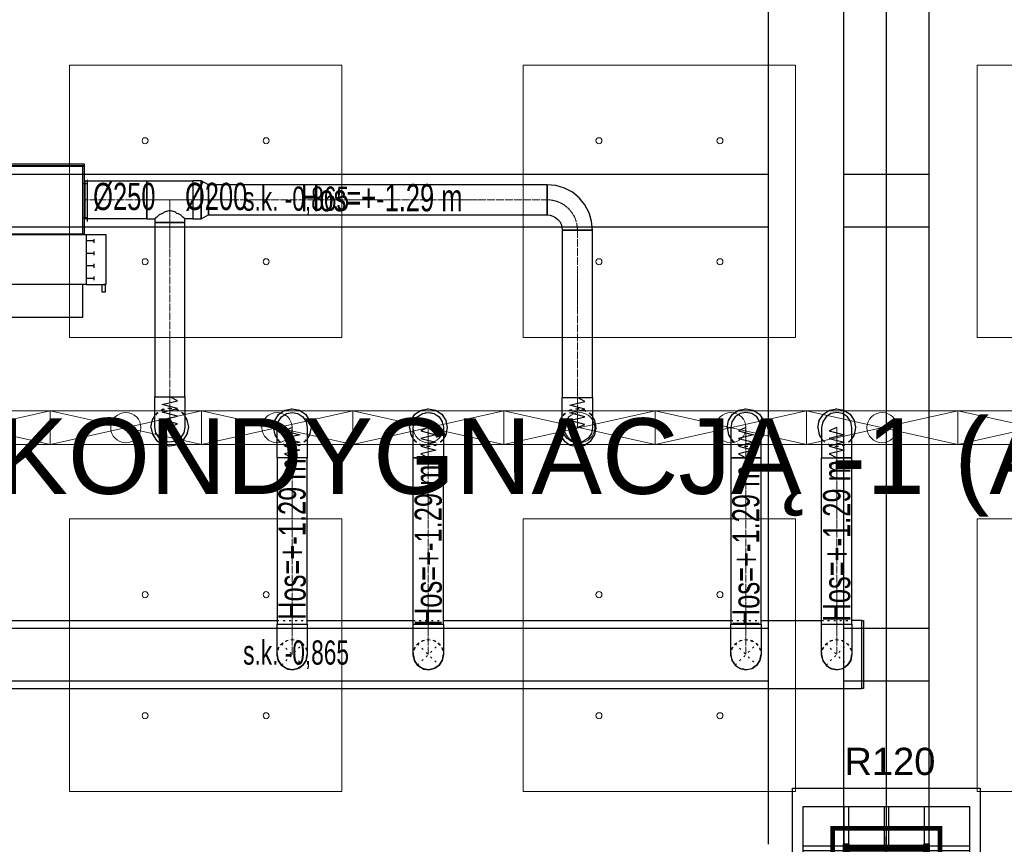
# Model space of a CAD drawing. Header units: centimetres. Extents: x -228435 to 46820, y -89367 to 152985.
# Tile 132 of 252: x -28269 to -21760, y 65250 to 70700. Entities that reach past the tile are written whole.
import ezdxf

# ---------------------------------------------------------------- set-up
doc = ezdxf.new("R2010")
doc.units = ezdxf.units.CM
doc.header["$LTSCALE"] = 50
doc.header["$PDMODE"] = 35
doc.header["$PDSIZE"] = 0.1
for name, pattern in [('CADVENT_CENTERLINE', [9.9, 7.4, -1, 0.5, -1]), ('CADVENT_HIDDEN', [0.8, 0.25, -0.55]), ('Kondygnacja  -0_5$0$HIDDEN', [9.525, 6.35, -3.175]), ('Kondygnacja  -0_5$0$HIDDEN2', [4.7625, 3.175, -1.5875]), ('Osie rzutów$0$DASHDOT2', [12.7, 6.35, -3.175, 0, -3.175])]:
    doc.linetypes.add(name, pattern=pattern)
doc.layers.get('0').update_dxf_attribs({"color": 8})
doc.layers.get('DEFPOINTS').update_dxf_attribs({"color": 8})
for name, color, linetype in [('01-103-Went PP_poziom-0_5$0$L_Nawiew', 3, 'Continuous'), ('bgde-nawiewDETAILS', 1, 'Continuous'), ('bgde-nawiewEXP', 1, 'Continuous'), ('bgde-nawiewHIDDEN', 1, 'Continuous'), ('bgde-tekst', 7, 'Continuous'), ('bgde-wywiewSOL', 5, 'Continuous'), ('Kondygnacja  -0_5$0$ARCH_INFO_ODPORNOŚĆ OGNIOWA', 8, 'Continuous'), ('Kondygnacja  -0_5$0$ARCH_KONSTR_POWYŻEJ RZUTU', 8, 'Kondygnacja  -0_5$0$HIDDEN'), ('Kondygnacja  -0_5$0$ARCH_KONSTR_POWYŻEJ RZUTU_IST', 8, 'Kondygnacja  -0_5$0$HIDDEN2'), ('Kondygnacja  -0_5$0$ARCH_KONSTRUKCJA_NIEWIDOCZNA', 8, 'Continuous'), ('Kondygnacja  -0_5$0$ARCH_OKŁADZINA', 8, 'Continuous'), ('Kondygnacja  -0_5$0$ARCH_SŁUPY', 8, 'Continuous'), ('Osie rzutów$0$ARCH_INFO_OSIE_IST', 8, 'Osie rzutów$0$DASHDOT2'), ('Osie rzutów$0$ARCH_INFO_OSIE_OPISY_IST', 8, 'Continuous'), ('Pomieszczenia -05$0$ARCH_INFO_OPISY', 8, 'Continuous')]:
    doc.layers.add(name, color=color, linetype=linetype)
for name, color, linetype, lineweight in [('bgde-nawiewCEN', 7, 'Continuous', 13), ('bgde_nawiewnik', 11, 'Continuous', 5), ('Kondygnacja  -0_5$0$ARCH_INFO_WYMIARY', 8, 'Continuous', 9), ('SU Lampy kwadratowe  -05$0$ARCH_SUFITY_PODWIESZANE', 8, 'Continuous', 9)]:
    doc.layers.add(name, color=color, linetype=linetype, lineweight=lineweight)
doc.styles.add('Kondygnacja  -0_5$0$Arial', font='ARIAL.TTF')
doc.styles.add('Kondygnacja  -0_5$0$BIKTS', font='bikromsw.shx', dxfattribs={"width": 0.8})
doc.styles.add('Kondygnacja  -0_5$0$Romans', font='Romans.shx', dxfattribs={"width": 0.7})
doc.styles.add('Pomieszczenia -05$0$Arial', font='ARIAL.TTF')
doc.dimstyles.new('Kondygnacja  -0_5$0$Wymiary 1-100', dxfattribs={"dimtxt": 12, "dimasz": 10, "dimexe": 5, "dimexo": 0, "dimgap": 4, "dimtad": 1, "dimrnd": 0.5, "dimzin": 12, "dimdsep": 46, "dimtxsty": 'Kondygnacja  -0_5$0$Romans', "dimblk": 'Kondygnacja  -0_5$0$_Oblique', "dimcen": 10, "dimdle": 10, "dimclrt": 55, "dimazin": 0, "dimtfac": 1, "dimtmove": 1, "dimatfit": 3, "dimfxl": 0, "dimtolj": 1, "dimtzin": 0, "dimarcsym": 0})
pattern_1 = [(45, (-1133.3117, -3177.9858), (-0.6735192, 0.6735192), [])]

# ---------------------------------------------------------------- blocks, each defined once
blk = doc.blocks.new('Osie rzutów')
at = {"layer": 'Osie rzutów$0$ARCH_INFO_OSIE_IST', "ltscale": 10}
for p, q in [((9860, 12510), (9860, 4623.26)), ((9860, 10970), (9860, 11030))]:
    blk.add_line(p, q, dxfattribs=at)
blk = doc.blocks.new('SU Lampy kwadratowe  -05$0$moduł sufitu')
at = {"layer": 'SU Lampy kwadratowe  -05$0$ARCH_SUFITY_PODWIESZANE'}
for points in [[(60, -60), (240, -60), (240, -240), (60, -240)], [(360, -60), (540, -60), (540, -240), (360, -240)], [(60, -360), (240, -360), (240, -540), (60, -540)], [(360, -360), (540, -360), (540, -540), (360, -540)]]:
    blk.add_lwpolyline(points, close=True, dxfattribs=at)
for centre in [(110, -110), (190, -110), (410, -110), (490, -110), (110, -190), (190, -190), (410, -190), (490, -190), (110, -410), (190, -410), (410, -410), (490, -410), (110, -490), (190, -490), (410, -490), (490, -490)]:
    blk.add_circle(centre, 2, dxfattribs=at)
blk = doc.blocks.new('SU Lampy kwadratowe  -05')
at = {"layer": 'SU Lampy kwadratowe  -05$0$ARCH_SUFITY_PODWIESZANE'}
for p in [(9260, 11600), (9860, 11600)]:
    blk.add_blockref('SU Lampy kwadratowe  -05$0$moduł sufitu', p, dxfattribs=at)
blk = doc.blocks.new('Kondygnacja  -0_5$0$słup_kwadrat')
at = {"layer": 'Kondygnacja  -0_5$0$ARCH_SŁUPY', "lineweight": 40}
h = blk.add_hatch(dxfattribs=at)
h.set_pattern_fill('ANSI31', color=256, scale=0.3, style=0)
h.set_pattern_definition(pattern_1)
h.paths.add_polyline_path([(36, 34), (39, 34), (39, 84), (36, 84)])
h = blk.add_hatch(dxfattribs=at)
h.set_pattern_fill('ANSI31', color=256, scale=0.3, style=0)
h.set_pattern_definition(pattern_1)
h.paths.add_polyline_path([(89, 80), (89, 83), (39, 83), (39, 80)])
h = blk.add_hatch(dxfattribs=at)
h.set_pattern_fill('ANSI31', color=256, scale=0.3, style=0)
h.set_pattern_definition(pattern_1)
h.paths.add_polyline_path([(89, 34), (92, 34), (92, 84), (89, 84)])
h = blk.add_hatch(dxfattribs=at)
h.set_pattern_fill('ANSI31', color=256, scale=0.3, style=0)
h.set_pattern_definition(pattern_1)
h.paths.add_polyline_path([(89, 57.5), (89, 60.5), (39, 60.5), (39, 57.5)])
h = blk.add_hatch(dxfattribs=at)
h.set_pattern_fill('ANSI31', color=256, scale=0.3, style=0)
h.set_pattern_definition(pattern_1)
h.paths.add_polyline_path([(89, 35), (89, 38), (39, 38), (39, 35)])
at = {"layer": 'Kondygnacja  -0_5$0$ARCH_KONSTRUKCJA_NIEWIDOCZNA'}
blk.add_lwpolyline([(119, 109), (119, 9), (9, 9), (9, 109)], close=True, dxfattribs=at)
for points in [[(36, 109), (36, 84)], [(39, 109), (39, 84)], [(62.5, 109), (62.5, 83)], [(65.5, 109), (65.5, 83)], [(89, 109), (89, 84)], [(92, 109), (92, 84)], [(9, 83), (36, 83)], [(9, 80), (36, 80)], [(92, 83), (119, 83)], [(92, 80), (119, 80)], [(9, 60.5), (36, 60.5)], [(92, 60.5), (119, 60.5)], [(9, 57.5), (36, 57.5)], [(92, 57.5), (119, 57.5)], [(9, 38), (36, 38)], [(9, 35), (36, 35)], [(36, 34), (36, 9)], [(39, 34), (39, 9)], [(62.5, 35), (62.5, 9)], [(65.49, 35), (65.49, 9)], [(89, 34), (89, 9)], [(92, 38), (119, 38)], [(92, 35), (119, 35)], [(92, 34), (92, 9)]]:
    blk.add_lwpolyline(points, dxfattribs=at)
at = {"layer": 'Kondygnacja  -0_5$0$ARCH_OKŁADZINA'}
blk.add_lwpolyline([(2, 121), (126, 121), (126, -3), (2, -3)], close=True, dxfattribs=at)
at = {"layer": 'Kondygnacja  -0_5$0$ARCH_SŁUPY', "lineweight": 40}
for p, q in [((39, 60.5), (89, 60.5)), ((89, 57.5), (39, 57.5))]:
    blk.add_line(p, q, dxfattribs=at)
at = {"layer": 'Kondygnacja  -0_5$0$ARCH_SŁUPY', "lineweight": 50, "const_width": 3}
blk.add_lwpolyline([(28.5, 94.5), (99.5, 94.5), (99.5, 23.5), (28.5, 23.5)], close=True, dxfattribs=at)
at = {"layer": 'Kondygnacja  -0_5$0$ARCH_SŁUPY', "lineweight": 40}
for points in [[(36, 84), (39, 84), (39, 34), (36, 34)], [(89, 84), (92, 84), (92, 34), (89, 34)]]:
    blk.add_lwpolyline(points, close=True, dxfattribs=at)
for points in [[(89, 83), (39, 83)], [(39, 80), (89, 80)], [(89, 38), (39, 38)], [(39, 35), (89, 35)]]:
    blk.add_lwpolyline(points, dxfattribs=at)
blk = doc.blocks.new('Kondygnacja  -0_5$0$konstrukcja istniejąca -0.5')
at = {"layer": 'Kondygnacja  -0_5$0$ARCH_KONSTR_POWYŻEJ RZUTU_IST', "ltscale": 10}
for points in [[(9782, 11025), (9782, 12175)], [(9832, 11025), (9832, 12175)], [(9888, 12175), (9888, 11025)], [(8738, 11467.89), (9782, 11467.89)], [(9832, 11467.89), (9888, 11467.89)], [(9782, 11432.89), (8738, 11432.89)], [(9888, 11432.89), (9832, 11432.89)], [(8738, 11167.89), (9782, 11167.89)], [(9832, 11167.89), (9888, 11167.89)], [(9782, 11132.89), (8738, 11132.89)], [(9888, 11132.89), (9832, 11132.89)]]:
    blk.add_lwpolyline(points, dxfattribs=at)
at = {"layer": 'Kondygnacja  -0_5$0$ARCH_KONSTR_POWYŻEJ RZUTU_IST', "style": 'Kondygnacja  -0_5$0$BIKTS', "width": 0.7}
for p in [(9434.83, 11443.75), (9434.83, 11143.75)]:
    blk.add_text('s.k. -0,865', height=16, dxfattribs=at).set_placement(p)
blk = doc.blocks.new('Kondygnacja  -0_5$0$_Oblique')
at = {"color": 0, "linetype": 'ByBlock', "lineweight": -2}
blk.add_line((-0.5, -0.5), (0.5, 0.5), dxfattribs=at)
blk = doc.blocks.new('*D179')
at = {"layer": 'DEFPOINTS', "color": 0}
for p in [(-24020, 81900), (-25165.6, 12687.8), (-24020, 12492.9)]:
    blk.add_point(p, dxfattribs=at)
at = {"layer": 'Kondygnacja  -0_5$0$ARCH_INFO_WYMIARY', "color": 0, "lineweight": -2}
for p, q in [((-25165.6, 12500.9), (-25165.6, 12487.9)), ((-24020, 12500.9), (-24020, 12487.9)), ((-25175.6, 12492.9), (-24010, 12492.9))]:
    blk.add_line(p, q, dxfattribs=at)
at = {"layer": 'Kondygnacja  -0_5$0$ARCH_INFO_WYMIARY', "color": 0, "lineweight": -2, "xscale": 10, "yscale": 10, "zscale": 10, "rotation": 180}
blk.add_blockref('Kondygnacja  -0_5$0$_Oblique', (-25165.6, 12492.9), dxfattribs=at)
at = {"layer": 'Kondygnacja  -0_5$0$ARCH_INFO_WYMIARY', "color": 0, "lineweight": -2, "xscale": 10, "yscale": 10, "zscale": 10}
blk.add_blockref('Kondygnacja  -0_5$0$_Oblique', (-24020, 12492.9), dxfattribs=at)
at = {"layer": 'Kondygnacja  -0_5$0$ARCH_INFO_WYMIARY', "color": 55, "insert": (-24592.8, 12502.9), "char_height": 12, "attachment_point": 5, "style": 'Kondygnacja  -0_5$0$Romans'}
blk.add_mtext('\\A1;1145.5', dxfattribs=at)
blk = doc.blocks.new('*D212')
at = {"layer": 'DEFPOINTS', "color": 0}
for p in [(-30586.3, 81900), (-30681.1, 12489.5), (9064, 12489.5)]:
    blk.add_point(p, dxfattribs=at)
at = {"layer": 'Kondygnacja  -0_5$0$ARCH_INFO_WYMIARY', "color": 0, "lineweight": -2}
for p, q in [((-30673.1, 81900), (-30686.1, 81900)), ((-30681.1, 81910), (-30681.1, 12479.5)), ((-30673.1, 12489.5), (-30686.1, 12489.5))]:
    blk.add_line(p, q, dxfattribs=at)
at = {"layer": 'Kondygnacja  -0_5$0$ARCH_INFO_WYMIARY', "color": 0, "lineweight": -2, "xscale": 10, "yscale": 10, "zscale": 10}
for p, rotation in [((-30681.1, 81900), 90), ((-30681.1, 12489.5), 270)]:
    blk.add_blockref('Kondygnacja  -0_5$0$_Oblique', p, dxfattribs=dict(at, rotation=rotation))
at = {"layer": 'Kondygnacja  -0_5$0$ARCH_INFO_WYMIARY', "color": 55, "insert": (-30691.1, 47194.8), "char_height": 12, "attachment_point": 5, "rotation": 90, "style": 'Kondygnacja  -0_5$0$Romans'}
blk.add_mtext('\\A1;69410.5', dxfattribs=at)
blk = doc.blocks.new('*D218')
at = {"layer": 'DEFPOINTS', "color": 0}
for p in [(-29180, 78695), (-24020, 12369.5), (-24020, 12070.3)]:
    blk.add_point(p, dxfattribs=at)
at = {"layer": 'Kondygnacja  -0_5$0$ARCH_INFO_WYMIARY', "color": 0, "lineweight": -2}
for p, q in [((-29190, 12070.3), (-24010, 12070.3)), ((-29180, 12078.3), (-29180, 12065.3)), ((-24020, 12078.3), (-24020, 12065.3))]:
    blk.add_line(p, q, dxfattribs=at)
at = {"layer": 'Kondygnacja  -0_5$0$ARCH_INFO_WYMIARY', "color": 0, "lineweight": -2, "xscale": 10, "yscale": 10, "zscale": 10, "rotation": 180}
blk.add_blockref('Kondygnacja  -0_5$0$_Oblique', (-29180, 12070.3), dxfattribs=at)
at = {"layer": 'Kondygnacja  -0_5$0$ARCH_INFO_WYMIARY', "color": 0, "lineweight": -2, "xscale": 10, "yscale": 10, "zscale": 10}
blk.add_blockref('Kondygnacja  -0_5$0$_Oblique', (-24020, 12070.3), dxfattribs=at)
at = {"layer": 'Kondygnacja  -0_5$0$ARCH_INFO_WYMIARY', "color": 55, "insert": (-26600, 12080.3), "char_height": 12, "attachment_point": 5, "style": 'Kondygnacja  -0_5$0$Romans'}
blk.add_mtext('\\A1;5160', dxfattribs=at)
blk = doc.blocks.new('A$C066D7839')
at = {"layer": 'bgde_nawiewnik'}
for p, q in [((-50, -11.15), (-50, 11.15)), ((-50, 11.15), (50, 11.15)), ((-50, -11.15), (50, 11.15)), ((50, -11.15), (-50, 11.15)), ((50, 11.15), (50, -11.15)), ((50, -11.15), (-50, -11.15))]:
    blk.add_line(p, q, dxfattribs=at)
blk.add_circle((0, 0), 10, dxfattribs=at)
blk = doc.blocks.new('A$C5B3E7367')
at = {"layer": '01-103-Went PP_poziom-0_5$0$L_Nawiew'}
h = blk.add_hatch(color=256, dxfattribs=at)
h.paths.add_polyline_path([(215, 704), (215, 674), (331.7, 674), (331.7, 612.1), (445.9, 689), (331.7, 765.9), (331.7, 704)])
h.paths.add_polyline_path([(48.3, 704), (48.3, 674), (215, 674), (215, 704)])
for p, q in [((215, 1525), (165, 1525)), ((165, 1525), (165, 1505)), ((165, 1505), (215, 1505)), ((215, 1400), (215, 1530)), ((545, 1530), (215, 1530)), ((215, 1530), (215, 1515)), ((545, 1400), (545, 1530)), ((243.8, 1452), (268.8, 1452)), ((256.2, 1452), (256.2, 1400)), ((326.2, 1452), (351.2, 1452)), ((338.8, 1452), (338.8, 1400)), ((408.8, 1452), (433.8, 1452)), ((421.2, 1452), (421.2, 1400)), ((491.2, 1452), (516.2, 1452)), ((503.8, 1452), (503.8, 1400)), ((0, 1378), (215, 1378)), ((0, 0), (0, 1378)), ((545, 1400), (215, 1400)), ((215, 1400), (215, 1378)), ((215, 1378), (215, 0)), ((545, 0), (545, 1400)), ((445.9, 689), (331.7, 765.9)), ((331.7, 704), (331.7, 765.9)), ((48.3, 704), (331.7, 704)), ((48.3, 704), (48.3, 674)), ((48.3, 674), (331.7, 674)), ((445.9, 689), (331.7, 612.1)), ((331.7, 612.1), (331.7, 674)), ((215, 0), (0, 0)), ((215, 0), (545, 0))]:
    blk.add_line(p, q, dxfattribs=at)
blk = doc.blocks.new('A$C53CA46B8')
at = {"layer": 'bgde-wywiewSOL'}
for p, q in [((200.4, 481.1), (-249.6, 481.1)), ((-249.6, 481.1), (-249.6, -878.9)), ((112.9, 511.1), (-162.1, 511.1)), ((-137.1, 481.1), (-137.1, 511.1)), ((87.9, 481.1), (87.9, 511.1)), ((200.4, 481.1), (200.4, -878.9)), ((200.4, -878.9), (-249.6, -878.9)), ((112.9, -908.9), (-162.1, -908.9)), ((-137.1, -878.9), (-137.1, -908.9)), ((87.9, -878.9), (87.9, -908.9))]:
    blk.add_line(p, q, dxfattribs=at)
at = {"layer": '01-103-Went PP_poziom-0_5$0$L_Nawiew'}
blk.add_blockref('A$C5B3E7367', (-794.6, -893.9), dxfattribs=at)

msp = doc.modelspace()

# ---------------------------------------------------------------- linework, layer by layer
at = {"layer": 'bgde-nawiewCEN', "linetype": 'CADVENT_CENTERLINE', "ltscale": 0.06}
for p, q in [((-27840.003, 69509.622), (-27836.003, 69509.622)), ((-27429.622, 69509.622), (-27836.003, 69509.622)), ((-27276.622, 69509.622), (-27429.622, 69509.622)), ((-27276.622, 69359.622), (-27276.622, 69509.622)), ((-27123.622, 69509.622), (-27276.622, 69509.622)), ((-27123.622, 69509.622), (-27020.622, 69509.622)), ((-27020.622, 69509.622), (-24782.392, 69509.622)), ((-27276.622, 69359.622), (-27276.622, 68207.888)), ((-24582.392, 69309.622), (-24582.392, 68203.959)), ((-27276.622, 68207.888), (-27276.622, 68189.192)), ((-27276.622, 68189.192), (-27276.622, 68138.081)), ((-24582.392, 68203.959), (-24582.392, 68185.263)), ((-24582.392, 68185.263), (-24582.392, 68134.152)), ((-27276.622, 68138.081), (-27276.622, 68110.288)), ((-27276.622, 68110.288), (-27276.622, 68086.762)), ((-24582.392, 68134.152), (-24582.392, 68106.359)), ((-24582.392, 68106.359), (-24582.392, 68082.833)), ((-27276.622, 68086.762), (-27276.622, 68067.147)), ((-27276.622, 68067.147), (-27276.622, 68051.088)), ((-27276.622, 68051.088), (-27276.622, 68038.229)), ((-27276.622, 68038.229), (-27276.622, 68028.214)), ((-27276.622, 68028.214), (-27276.622, 68020.688)), ((-24582.392, 68082.833), (-24582.392, 68063.218)), ((-24582.392, 68063.218), (-24582.392, 68047.159)), ((-24582.392, 68047.159), (-24582.392, 68034.3)), ((-24582.392, 68034.3), (-24582.392, 68024.285)), ((-24582.392, 68024.285), (-24582.392, 68016.759)), ((-27276.622, 68020.688), (-27276.622, 68015.295)), ((-27276.622, 68015.295), (-27276.622, 68011.681)), ((-27276.622, 68011.681), (-27276.622, 68009.488)), ((-27276.622, 68009.488), (-27276.622, 68008.362)), ((-27276.622, 68008.362), (-27276.622, 68007.888)), ((-26467.838, 68003.485), (-26467.838, 68003.959)), ((-26467.838, 68002.359), (-26467.838, 68003.485)), ((-26467.838, 68000.166), (-26467.838, 68002.359)), ((-26467.838, 67996.552), (-26467.838, 68000.166)), ((-26467.838, 67991.159), (-26467.838, 67996.552)), ((-26467.838, 67983.633), (-26467.838, 67991.159)), ((-26467.838, 67973.618), (-26467.838, 67983.633)), ((-26467.838, 67960.759), (-26467.838, 67973.618)), ((-26467.838, 67944.7), (-26467.838, 67960.759)), ((-25567.838, 68003.485), (-25567.838, 68003.959)), ((-25567.838, 68002.359), (-25567.838, 68003.485)), ((-25567.838, 68000.166), (-25567.838, 68002.359)), ((-25567.838, 67996.552), (-25567.838, 68000.166)), ((-25567.838, 67991.159), (-25567.838, 67996.552)), ((-25567.838, 67983.633), (-25567.838, 67991.159)), ((-25567.838, 67973.618), (-25567.838, 67983.633)), ((-25567.838, 67960.759), (-25567.838, 67973.618)), ((-25567.838, 67944.7), (-25567.838, 67960.759)), ((-24582.392, 68016.759), (-24582.392, 68011.366)), ((-24582.392, 68011.366), (-24582.392, 68007.752)), ((-24582.392, 68007.752), (-24582.392, 68005.559)), ((-24582.392, 68005.559), (-24582.392, 68004.433)), ((-24582.392, 68004.433), (-24582.392, 68003.959)), ((-23467.838, 68003.485), (-23467.838, 68003.959)), ((-23467.838, 68002.359), (-23467.838, 68003.485)), ((-23467.838, 68000.166), (-23467.838, 68002.359)), ((-23467.838, 67996.552), (-23467.838, 68000.166)), ((-23467.838, 67991.159), (-23467.838, 67996.552)), ((-23467.838, 67983.633), (-23467.838, 67991.159)), ((-23467.838, 67973.618), (-23467.838, 67983.633)), ((-23467.838, 67960.759), (-23467.838, 67973.618)), ((-23467.838, 67944.7), (-23467.838, 67960.759)), ((-22867.838, 68003.485), (-22867.838, 68003.959)), ((-22867.838, 68002.359), (-22867.838, 68003.485)), ((-22867.838, 68000.166), (-22867.838, 68002.359)), ((-22867.838, 67996.552), (-22867.838, 68000.166)), ((-22867.838, 67991.159), (-22867.838, 67996.552)), ((-22867.838, 67983.633), (-22867.838, 67991.159)), ((-22867.838, 67973.618), (-22867.838, 67983.633)), ((-22867.838, 67960.759), (-22867.838, 67973.618)), ((-22867.838, 67944.7), (-22867.838, 67960.759)), ((-26467.838, 67925.085), (-26467.838, 67944.7)), ((-26467.838, 67901.559), (-26467.838, 67925.085)), ((-26467.838, 67873.766), (-26467.838, 67901.559)), ((-25567.838, 67925.085), (-25567.838, 67944.7)), ((-25567.838, 67901.559), (-25567.838, 67925.085)), ((-25567.838, 67873.766), (-25567.838, 67901.559)), ((-23467.838, 67925.085), (-23467.838, 67944.7)), ((-23467.838, 67901.559), (-23467.838, 67925.085)), ((-23467.838, 67873.766), (-23467.838, 67901.559)), ((-22867.838, 67925.085), (-22867.838, 67944.7)), ((-22867.838, 67901.559), (-22867.838, 67925.085)), ((-22867.838, 67873.766), (-22867.838, 67901.559)), ((-26467.838, 67822.655), (-26467.838, 67873.766)), ((-25567.838, 67822.655), (-25567.838, 67873.766)), ((-23467.838, 67822.655), (-23467.838, 67873.766)), ((-22867.838, 67822.655), (-22867.838, 67873.766)), ((-26467.838, 67803.959), (-26467.838, 67822.655)), ((-26467.838, 67803.959), (-26467.838, 66703.983)), ((-25567.838, 67803.959), (-25567.838, 67822.655)), ((-25567.838, 67803.959), (-25567.838, 66703.983)), ((-23467.838, 67803.959), (-23467.838, 67822.655)), ((-23467.838, 67803.959), (-23467.838, 66703.983)), ((-22867.838, 67803.959), (-22867.838, 67822.655)), ((-22867.838, 67803.959), (-22867.838, 66703.983)), ((-26467.838, 66703.983), (-26467.838, 66503.983)), ((-25567.838, 66703.983), (-25567.838, 66503.983)), ((-23467.838, 66703.983), (-23467.838, 66503.983)), ((-22867.838, 66703.983), (-22867.838, 66503.983))]:
    msp.add_line(p, q, dxfattribs=at)
at = {"layer": 'bgde-nawiewCEN', "linetype": 'CADVENT_CENTERLINE', "ltscale": 0.06, "extrusion": (0, 0, -1)}
msp.add_arc((24782.392, 69309.622), 200, 90, 180, dxfattribs=at)
at = {"layer": 'bgde-nawiewDETAILS', "linetype": 'CADVENT_HIDDEN'}
for p, q in [((-26538.549, 66433.272), (-26397.127, 66574.694)), ((-26538.549, 66574.694), (-26397.127, 66433.272)), ((-25638.549, 66433.272), (-25497.127, 66574.694)), ((-25638.549, 66574.694), (-25497.127, 66433.272)), ((-23538.549, 66433.272), (-23397.127, 66574.694)), ((-23538.549, 66574.694), (-23397.127, 66433.272)), ((-22938.549, 66433.272), (-22797.127, 66574.694)), ((-22938.549, 66574.694), (-22797.127, 66433.272))]:
    msp.add_line(p, q, dxfattribs=at)
at = {"layer": 'bgde-nawiewEXP', "linetype": 'Continuous'}
for points in [[(-29200.003, 69734.622), (-27840.003, 69734.622), (-27840.003, 69744.622), (-29200.003, 69744.622)], [(-29200.003, 69284.622), (-27840.003, 69284.622), (-27840.003, 69734.622), (-29200.003, 69734.622)], [(-27836.002, 69384.622), (-27836.002, 69634.622), (-27429.622, 69634.622), (-27429.622, 69384.622)], [(-27123.621, 69384.622), (-27068.779, 69384.622), (-27068.779, 69634.622), (-27123.621, 69634.622), (-27123.621, 69394.137)], [(-27068.779, 69384.622), (-27020.622, 69409.622), (-27020.622, 69609.622), (-27068.779, 69634.622), (-27068.779, 69394.137)], [(-27020.621, 69409.622), (-24782.392, 69409.622), (-24782.392, 69609.622), (-27020.621, 69609.622), (-27020.621, 69417.234)], [(-24782.392, 69409.622), (-24762.883, 69407.7), (-24744.124, 69402.01), (-24726.835, 69392.769), (-24711.682, 69380.332), (-24699.245, 69365.179), (-24690.004, 69347.89), (-24684.314, 69329.131), (-24682.392, 69309.622), (-24482.392, 69309.622), (-24488.157, 69368.149), (-24505.228, 69424.427), (-24532.951, 69476.293), (-24570.26, 69521.754), (-24615.721, 69559.063), (-24667.587, 69586.786), (-24723.865, 69603.857), (-24782.392, 69609.622), (-24782.392, 69417.234)], [(-27376.622, 68207.888), (-27176.622, 68207.888), (-27176.622, 69359.622), (-27376.622, 69359.622)], [(-24682.392, 68203.959), (-24482.392, 68203.959), (-24482.392, 69309.622), (-24682.392, 69309.622)], [(-27376.622, 68008.362), (-27376.622, 68207.888), (-27176.622, 68207.888), (-27176.622, 68007.888), (-27184.234, 67969.62), (-27205.911, 67937.177), (-27238.353, 67915.5), (-27276.622, 67907.888), (-27314.89, 67915.5), (-27347.332, 67937.177), (-27369.009, 67969.62), (-27376.622, 68007.888)], [(-24682.392, 68034.3), (-24682.392, 68203.959), (-24482.392, 68203.959), (-24482.392, 68003.959), (-24490.004, 67965.691), (-24511.682, 67933.248), (-24544.124, 67911.571), (-24582.392, 67903.959), (-24620.661, 67911.571), (-24653.103, 67933.248), (-24674.78, 67965.691), (-24682.392, 68003.959), (-24682.392, 68024.285)], [(-26567.838, 66703.983), (-26367.838, 66703.983), (-26367.838, 67803.959), (-26506.106, 67803.959), (-26506.106, 67803.959), (-26567.838, 67803.959), (-26567.838, 68003.959), (-26560.226, 68042.227), (-26538.549, 68074.67), (-26506.106, 68096.347), (-26467.838, 68103.959), (-26429.57, 68096.347), (-26397.127, 68074.67), (-26375.45, 68042.227), (-26367.838, 68003.959), (-26367.838, 67803.959), (-26506.106, 67803.959), (-26506.106, 67803.959), (-26567.838, 67803.959)], [(-23567.838, 67973.618), (-23567.838, 67803.959), (-23367.838, 67803.959), (-23367.838, 68003.959), (-23375.45, 68042.227), (-23397.127, 68074.67), (-23429.57, 68096.347), (-23467.838, 68103.959), (-23506.106, 68096.347), (-23538.549, 68074.67), (-23560.226, 68042.227), (-23567.838, 68003.959), (-23567.838, 67983.633)], [(-22967.838, 67803.959), (-22767.838, 67803.959), (-22767.838, 68003.959), (-22775.45, 68042.227), (-22797.127, 68074.67), (-22829.57, 68096.347), (-22867.838, 68103.959), (-22906.106, 68096.347), (-22938.549, 68074.67), (-22960.226, 68042.227), (-22967.838, 68003.959), (-22967.838, 67822.655)], [(-23567.838, 66703.983), (-23367.838, 66703.983), (-23367.838, 67803.959), (-23567.838, 67803.959)], [(-22701.927, 66278.983), (-22701.927, 66728.983), (-22691.927, 66728.983), (-22691.927, 66278.983)], [(-26567.838, 66503.983), (-26567.838, 66703.983), (-26367.838, 66703.983), (-26367.838, 66503.983), (-26375.45, 66465.715), (-26397.127, 66433.272), (-26429.57, 66411.595), (-26467.838, 66403.983), (-26506.106, 66411.595), (-26538.549, 66433.272), (-26560.226, 66465.715)], [(-25667.838, 66503.983), (-25667.838, 66703.983), (-25467.838, 66703.983), (-25467.838, 66503.983), (-25475.45, 66465.715), (-25497.127, 66433.272), (-25529.57, 66411.595), (-25567.838, 66403.983), (-25606.106, 66411.595), (-25638.549, 66433.272), (-25660.226, 66465.715)]]:
    msp.add_lwpolyline(points, close=True, dxfattribs=at)
for points in [[(-27840.003, 69384.622), (-27836.003, 69384.622), (-27836.003, 69634.622), (-27840.003, 69634.622)], [(-27429.622, 69384.622), (-27429.622, 69634.622), (-27123.622, 69634.622), (-27123.622, 69384.622), (-27176.622, 69384.622)], [(-27429.622, 69384.622), (-27376.622, 69384.622), (-27376.622, 69359.622), (-27176.622, 69359.622), (-27176.622, 69384.622), (-27184.234, 69392.234), (-27190.626, 69394.137), (-27205.911, 69409.421), (-27232.367, 69421.233), (-27238.353, 69427.219), (-27276.622, 69438.611), (-27314.89, 69427.219), (-27320.876, 69421.233), (-27347.332, 69409.421), (-27362.617, 69394.137), (-27369.009, 69392.234), (-27376.622, 69384.622)], [(-26592.838, 68003.959), (-26583.323, 68051.794), (-26556.226, 68092.347), (-26515.674, 68119.444), (-26467.838, 68128.959), (-26420.003, 68119.444), (-26379.45, 68092.347), (-26352.353, 68051.794), (-26342.838, 68003.959), (-26352.353, 67956.123), (-26367.838, 67932.949)], [(-25692.838, 68003.959), (-25683.323, 68051.794), (-25656.226, 68092.347), (-25615.674, 68119.444), (-25567.838, 68128.959), (-25520.003, 68119.444), (-25479.45, 68092.347), (-25452.353, 68051.794), (-25442.838, 68003.959), (-25452.353, 67956.123), (-25467.838, 67932.949)], [(-25667.838, 66703.983), (-25467.838, 66703.983), (-25467.838, 67803.959), (-25475.45, 67803.959), (-25475.45, 67803.959), (-25667.838, 67803.959), (-25667.838, 68003.959), (-25660.226, 68042.227), (-25638.549, 68074.67), (-25606.106, 68096.347), (-25567.838, 68103.959), (-25529.57, 68096.347), (-25497.127, 68074.67), (-25475.45, 68042.227), (-25467.838, 68003.959), (-25467.838, 67803.959), (-25475.45, 67803.959)], [(-23592.838, 68003.959), (-23583.323, 68051.794), (-23556.226, 68092.347), (-23515.674, 68119.444), (-23467.838, 68128.959), (-23420.003, 68119.444), (-23379.45, 68092.347), (-23352.353, 68051.794), (-23342.838, 68003.959), (-23352.353, 67956.123), (-23367.838, 67932.949)], [(-22992.838, 68003.959), (-22983.323, 68051.794), (-22956.226, 68092.347), (-22915.674, 68119.444), (-22867.838, 68128.959), (-22820.003, 68119.444), (-22779.45, 68092.347), (-22752.353, 68051.794), (-22742.838, 68003.959), (-22752.353, 67956.123), (-22767.838, 67932.949)], [(-27401.622, 68007.888), (-27392.106, 67960.053), (-27365.01, 67919.5), (-27324.457, 67892.403), (-27276.622, 67882.888), (-27228.786, 67892.403), (-27188.233, 67919.5), (-27161.137, 67960.053), (-27151.622, 68007.888), (-27161.137, 68055.723), (-27176.622, 68078.898)], [(-27401.622, 68007.888), (-27392.106, 68055.723), (-27376.622, 68078.898)], [(-24707.392, 68003.959), (-24697.877, 67956.123), (-24670.781, 67915.571), (-24630.228, 67888.474), (-24582.392, 67878.959), (-24534.557, 67888.474), (-24494.004, 67915.571), (-24466.907, 67956.123), (-24457.392, 68003.959), (-24466.907, 68051.794), (-24482.392, 68074.969)], [(-24707.392, 68003.959), (-24697.877, 68051.794), (-24682.392, 68074.969)], [(-26592.838, 68003.959), (-26583.323, 67956.123), (-26567.838, 67932.949)], [(-25692.838, 68003.959), (-25683.323, 67956.123), (-25667.838, 67932.949)], [(-23592.838, 68003.959), (-23583.323, 67956.123), (-23567.838, 67932.949)], [(-22992.838, 68003.959), (-22983.323, 67956.123), (-22967.838, 67932.949)], [(-25667.838, 66703.983), (-25667.838, 67803.959), (-25467.838, 67803.959)], [(-22967.838, 66703.983), (-22767.838, 66703.983), (-22767.838, 67803.959), (-22829.57, 67803.959)], [(-22967.838, 66703.983), (-22967.838, 67803.959), (-22829.57, 67803.959)], [(-22829.57, 67803.959), (-22867.838, 67803.959)], [(-22829.57, 67803.959), (-22797.127, 67803.959)], [(-38633.507, 66278.983), (-22701.927, 66278.983), (-22701.927, 66728.983), (-22767.838, 66728.983)], [(-28467.838, 66728.983), (-26567.838, 66728.983)], [(-26367.838, 66728.983), (-25667.838, 66728.983)], [(-25467.838, 66728.983), (-23567.838, 66728.983)], [(-23367.838, 66728.983), (-22967.838, 66728.983)], [(-23567.838, 66503.983), (-23567.838, 66703.983), (-23367.838, 66703.983), (-23367.838, 66503.983), (-23375.45, 66465.715), (-23397.127, 66433.272), (-23419.262, 66418.482)], [(-22967.838, 66503.983), (-22967.838, 66703.983), (-22767.838, 66703.983), (-22767.838, 66503.983), (-22775.45, 66465.715), (-22797.127, 66433.272), (-22819.446, 66418.36)], [(-26567.838, 66503.983), (-26560.226, 66465.715), (-26556.278, 66459.805)], [(-26567.344, 66494.057), (-26566.656, 66501.13)], [(-26567.344, 66494.057), (-26555.971, 66456.733), (-26540.455, 66437.875)], [(-26417.432, 66419.705), (-26397.127, 66433.272), (-26375.45, 66465.715), (-26374.064, 66472.685)], [(-26395.946, 66436.125), (-26390.458, 66440.641), (-26372.108, 66475.075), (-26369.745, 66499.38)], [(-26372.602, 66480.032), (-26367.838, 66503.983)], [(-25667.838, 66503.983), (-25660.226, 66465.715), (-25656.397, 66459.984)], [(-25667.372, 66494.342), (-25666.686, 66501.201)], [(-25667.372, 66494.342), (-25656.106, 66456.986), (-25640.436, 66437.829)], [(-25517.706, 66419.522), (-25497.127, 66433.272), (-25475.45, 66465.715), (-25474.105, 66472.475)], [(-25495.975, 66436.055), (-25490.64, 66440.419), (-25472.191, 66474.8), (-25469.725, 66499.427)], [(-25472.667, 66479.709), (-25467.838, 66503.983)], [(-23567.838, 66503.983), (-23560.226, 66465.715), (-23538.549, 66433.272), (-23506.106, 66411.595), (-23500.485, 66410.477)], [(-23567.838, 66503.983), (-23560.226, 66465.715), (-23557.042, 66460.949)], [(-23567.511, 66495.906), (-23566.851, 66501.6)], [(-23567.511, 66495.906), (-23556.833, 66458.378), (-23540.304, 66437.51)], [(-23467.838, 66403.983), (-23429.57, 66411.595), (-23397.127, 66433.272), (-23375.45, 66465.715), (-23374.332, 66471.336)], [(-23396.14, 66435.656), (-23391.647, 66439.214), (-23372.661, 66473.302), (-23369.593, 66499.745)], [(-23373.032, 66477.873), (-23367.838, 66503.983)], [(-22967.838, 66503.983), (-22960.226, 66465.715), (-22938.549, 66433.272), (-22906.106, 66411.595), (-22900.613, 66410.503)], [(-22967.838, 66503.983), (-22960.226, 66465.715), (-22957.115, 66461.058)], [(-22967.526, 66496.085), (-22966.87, 66501.647)], [(-22967.526, 66496.085), (-22956.915, 66458.537), (-22940.286, 66437.466)], [(-22867.838, 66403.983), (-22829.57, 66411.595), (-22797.127, 66433.272), (-22775.45, 66465.715), (-22774.358, 66471.208)], [(-22796.16, 66435.609), (-22791.763, 66439.078), (-22772.716, 66473.132), (-22769.575, 66499.789)], [(-22773.075, 66477.657), (-22767.838, 66503.983)], [(-26552.116, 66453.577), (-26538.549, 66433.272), (-26506.106, 66411.595), (-26499.136, 66410.209)], [(-26535.696, 66432.091), (-26531.181, 66426.603), (-26496.747, 66408.253), (-26472.441, 66405.89)], [(-26491.789, 66408.747), (-26467.838, 66403.983), (-26429.57, 66411.595), (-26423.66, 66415.544)], [(-26464.985, 66405.165), (-26457.912, 66404.477), (-26420.588, 66415.85), (-26401.73, 66431.366)], [(-25652.299, 66453.851), (-25638.549, 66433.272), (-25606.106, 66411.595), (-25599.346, 66410.25)], [(-25635.766, 66432.12), (-25631.402, 66426.785), (-25597.021, 66408.336), (-25572.394, 66405.87)], [(-25592.113, 66408.812), (-25567.838, 66403.983), (-25529.57, 66411.595), (-25523.839, 66415.424)], [(-25565.056, 66405.136), (-25558.197, 66404.449), (-25520.841, 66415.715), (-25501.684, 66431.385)], [(-23553.339, 66455.407), (-23538.549, 66433.272), (-23506.106, 66411.595), (-23467.838, 66403.983), (-23493.948, 66409.177)], [(-23536.166, 66432.285), (-23532.607, 66427.792), (-23498.52, 66408.806), (-23472.076, 66405.738)], [(-23467.838, 66403.983), (-23429.57, 66411.595), (-23424.804, 66414.779)], [(-23465.455, 66404.97), (-23459.762, 66404.31), (-23422.233, 66414.988), (-23401.365, 66431.517)], [(-22953.461, 66455.591), (-22938.549, 66433.272), (-22906.106, 66411.595), (-22867.838, 66403.983), (-22894.164, 66409.22)], [(-22936.212, 66432.305), (-22932.743, 66427.908), (-22898.69, 66408.861), (-22872.032, 66405.72)], [(-22867.838, 66403.983), (-22829.57, 66411.595), (-22824.913, 66414.707)], [(-22865.502, 66404.951), (-22859.94, 66404.296), (-22822.392, 66414.906), (-22801.321, 66431.535)]]:
    msp.add_lwpolyline(points, dxfattribs=at)
at = {"layer": 'bgde-nawiewEXP'}
for points in [[(-27276.622, 68007.888), (-27226.622, 68029.186), (-27326.622, 68054.548), (-27226.622, 68079.768), (-27326.622, 68105.053), (-27226.622, 68130.588), (-27326.622, 68155.947), (-27226.622, 68181.406), (-27276.622, 68207.888)], [(-24582.392, 68003.959), (-24532.392, 68025.257), (-24632.392, 68050.618), (-24532.392, 68075.839), (-24632.392, 68101.124), (-24532.392, 68126.659), (-24632.392, 68152.018), (-24532.392, 68177.477), (-24582.392, 68203.959)], [(-26467.838, 68003.959), (-26517.838, 67982.661), (-26417.838, 67957.299), (-26517.838, 67932.079), (-26417.838, 67906.794), (-26517.838, 67881.259), (-26417.838, 67855.9), (-26517.838, 67830.441), (-26467.838, 67803.959)], [(-25567.838, 68003.959), (-25617.838, 67982.661), (-25517.838, 67957.299), (-25617.838, 67932.079), (-25517.838, 67906.794), (-25617.838, 67881.259), (-25517.838, 67855.9), (-25617.838, 67830.441), (-25567.838, 67803.959)], [(-23467.838, 68003.959), (-23517.838, 67982.661), (-23417.838, 67957.299), (-23517.838, 67932.079), (-23417.838, 67906.794), (-23517.838, 67881.259), (-23417.838, 67855.9), (-23517.838, 67830.441), (-23467.838, 67803.959)], [(-22867.838, 68003.959), (-22917.838, 67982.661), (-22817.838, 67957.299), (-22917.838, 67932.079), (-22817.838, 67906.794), (-22917.838, 67881.259), (-22817.838, 67855.9), (-22917.838, 67830.441), (-22867.838, 67803.959)]]:
    msp.add_lwpolyline(points, dxfattribs=at)
at = {"layer": 'bgde-nawiewHIDDEN', "linetype": 'CADVENT_HIDDEN'}
for points in [[(-27840.003, 69384.622), (-27840.003, 69634.622)], [(-27401.622, 68007.888), (-27392.106, 67960.053), (-27365.01, 67919.5), (-27324.457, 67892.403), (-27276.622, 67882.888), (-27228.786, 67892.403), (-27188.233, 67919.5), (-27161.137, 67960.053), (-27151.622, 68007.888), (-27161.137, 68055.723), (-27188.233, 68096.276), (-27228.786, 68123.373), (-27276.622, 68132.888), (-27324.457, 68123.373), (-27365.01, 68096.276), (-27376.622, 68078.898)], [(-27401.622, 68007.888), (-27392.106, 68055.723), (-27365.01, 68096.276), (-27324.457, 68123.373), (-27276.622, 68132.888), (-27228.786, 68123.373), (-27188.233, 68096.276), (-27176.622, 68078.898)], [(-26592.838, 68003.959), (-26583.323, 68051.794), (-26556.226, 68092.347), (-26515.674, 68119.444), (-26467.838, 68128.959), (-26420.003, 68119.444), (-26379.45, 68092.347), (-26352.353, 68051.794), (-26342.838, 68003.959), (-26352.353, 67956.123), (-26379.45, 67915.571), (-26420.003, 67888.474), (-26467.838, 67878.959), (-26515.674, 67888.474), (-26556.226, 67915.571), (-26567.838, 67932.949)], [(-25692.838, 68003.959), (-25683.323, 68051.794), (-25656.226, 68092.347), (-25615.674, 68119.444), (-25567.838, 68128.959), (-25520.003, 68119.444), (-25479.45, 68092.347), (-25452.353, 68051.794), (-25442.838, 68003.959), (-25452.353, 67956.123), (-25479.45, 67915.571), (-25520.003, 67888.474), (-25567.838, 67878.959), (-25615.674, 67888.474), (-25656.226, 67915.571), (-25667.838, 67932.949)], [(-24707.392, 68003.959), (-24697.877, 67956.123), (-24670.781, 67915.571), (-24630.228, 67888.474), (-24582.392, 67878.959), (-24534.557, 67888.474), (-24494.004, 67915.571), (-24466.907, 67956.123), (-24457.392, 68003.959), (-24466.907, 68051.794), (-24494.004, 68092.347), (-24534.557, 68119.444), (-24582.392, 68128.959), (-24630.228, 68119.444), (-24670.781, 68092.347), (-24682.392, 68074.969)], [(-24707.392, 68003.959), (-24697.877, 68051.794), (-24670.781, 68092.347), (-24630.228, 68119.444), (-24582.392, 68128.959), (-24534.557, 68119.444), (-24494.004, 68092.347), (-24482.392, 68074.969)], [(-23592.838, 68003.959), (-23583.323, 68051.794), (-23556.226, 68092.347), (-23515.674, 68119.444), (-23467.838, 68128.959), (-23420.003, 68119.444), (-23379.45, 68092.347), (-23352.353, 68051.794), (-23342.838, 68003.959), (-23352.353, 67956.123), (-23379.45, 67915.571), (-23420.003, 67888.474), (-23467.838, 67878.959), (-23515.674, 67888.474), (-23556.226, 67915.571), (-23567.838, 67932.949)], [(-22992.838, 68003.959), (-22983.323, 68051.794), (-22956.226, 68092.347), (-22915.674, 68119.444), (-22867.838, 68128.959), (-22820.003, 68119.444), (-22779.45, 68092.347), (-22752.353, 68051.794), (-22742.838, 68003.959), (-22752.353, 67956.123), (-22779.45, 67915.571), (-22820.003, 67888.474), (-22867.838, 67878.959), (-22915.674, 67888.474), (-22956.226, 67915.571), (-22967.838, 67932.949)], [(-26592.838, 68003.959), (-26583.323, 67956.123), (-26556.226, 67915.571), (-26515.674, 67888.474), (-26467.838, 67878.959), (-26420.003, 67888.474), (-26379.45, 67915.571), (-26367.838, 67932.949)], [(-25692.838, 68003.959), (-25683.323, 67956.123), (-25656.226, 67915.571), (-25615.674, 67888.474), (-25567.838, 67878.959), (-25520.003, 67888.474), (-25479.45, 67915.571), (-25467.838, 67932.949)], [(-23592.838, 68003.959), (-23583.323, 67956.123), (-23556.226, 67915.571), (-23515.674, 67888.474), (-23467.838, 67878.959), (-23420.003, 67888.474), (-23379.45, 67915.571), (-23367.838, 67932.949)], [(-22992.838, 68003.959), (-22983.323, 67956.123), (-22956.226, 67915.571), (-22915.674, 67888.474), (-22867.838, 67878.959), (-22820.003, 67888.474), (-22779.45, 67915.571), (-22767.838, 67932.949)], [(-26567.838, 66728.983), (-26367.838, 66728.983)], [(-25667.838, 66728.983), (-25467.838, 66728.983)], [(-23567.838, 66728.983), (-23367.838, 66728.983)], [(-22967.838, 66728.983), (-22767.838, 66728.983)], [(-26567.838, 66503.983), (-26560.226, 66542.251), (-26538.549, 66574.694), (-26506.106, 66596.371), (-26467.838, 66603.983), (-26429.57, 66596.371), (-26397.127, 66574.694), (-26375.45, 66542.251), (-26367.838, 66503.983)], [(-26566.656, 66501.13), (-26563.568, 66532.892), (-26545.219, 66567.326), (-26515.088, 66592.116), (-26477.765, 66603.489), (-26438.93, 66599.713), (-26404.496, 66581.364), (-26379.705, 66551.233), (-26368.332, 66513.91), (-26369.745, 66499.38)], [(-25667.838, 66503.983), (-25660.226, 66542.251), (-25638.549, 66574.694), (-25606.106, 66596.371), (-25567.838, 66603.983), (-25529.57, 66596.371), (-25497.127, 66574.694), (-25475.45, 66542.251), (-25467.838, 66503.983)], [(-25666.686, 66501.201), (-25663.485, 66533.166), (-25645.036, 66567.547), (-25614.835, 66592.251), (-25577.479, 66603.517), (-25538.655, 66599.63), (-25504.274, 66581.181), (-25479.57, 66550.98), (-25468.304, 66513.624), (-25469.725, 66499.427)], [(-23567.838, 66503.983), (-23560.226, 66542.251), (-23538.549, 66574.694), (-23506.106, 66596.371), (-23467.838, 66603.983), (-23429.57, 66596.371), (-23397.127, 66574.694), (-23375.45, 66542.251), (-23367.838, 66503.983)], [(-23566.851, 66501.6), (-23563.015, 66534.665), (-23544.029, 66568.752), (-23513.443, 66592.978), (-23475.915, 66603.656), (-23437.157, 66599.16), (-23403.069, 66580.174), (-23378.843, 66549.588), (-23368.165, 66512.06), (-23369.593, 66499.745)], [(-22967.838, 66503.983), (-22960.226, 66542.251), (-22938.549, 66574.694), (-22906.106, 66596.371), (-22867.838, 66603.983), (-22829.57, 66596.371), (-22797.127, 66574.694), (-22775.45, 66542.251), (-22767.838, 66503.983)], [(-22966.87, 66501.647), (-22962.96, 66534.835), (-22943.913, 66568.888), (-22913.284, 66593.06), (-22875.737, 66603.671), (-22836.987, 66599.105), (-22802.933, 66580.058), (-22778.761, 66549.429), (-22768.151, 66511.882), (-22769.575, 66499.789)], [(-26374.064, 66472.685), (-26372.602, 66480.032)], [(-25474.105, 66472.475), (-25472.667, 66479.709)], [(-23557.042, 66460.949), (-23553.339, 66455.407)], [(-23374.332, 66471.336), (-23373.032, 66477.873)], [(-22957.115, 66461.058), (-22953.461, 66455.591)], [(-22774.358, 66471.208), (-22773.075, 66477.657)], [(-26556.278, 66459.805), (-26552.116, 66453.577)], [(-26540.455, 66437.875), (-26535.696, 66432.091)], [(-26499.136, 66410.209), (-26491.789, 66408.747)], [(-26472.441, 66405.89), (-26464.985, 66405.165)], [(-26423.66, 66415.544), (-26417.432, 66419.705)], [(-26401.73, 66431.366), (-26395.946, 66436.125)], [(-25656.397, 66459.984), (-25652.299, 66453.851)], [(-25640.436, 66437.829), (-25635.766, 66432.12)], [(-25599.346, 66410.25), (-25592.113, 66408.812)], [(-25572.394, 66405.87), (-25565.056, 66405.136)], [(-25523.839, 66415.424), (-25517.706, 66419.522)], [(-25501.684, 66431.385), (-25495.975, 66436.055)], [(-23540.304, 66437.51), (-23536.166, 66432.285)], [(-23500.485, 66410.477), (-23493.948, 66409.177)], [(-23472.076, 66405.738), (-23465.455, 66404.97)], [(-23424.804, 66414.779), (-23419.262, 66418.482)], [(-23401.365, 66431.517), (-23396.14, 66435.656)], [(-22940.286, 66437.466), (-22936.212, 66432.305)], [(-22900.613, 66410.503), (-22894.164, 66409.22)], [(-22872.032, 66405.72), (-22865.502, 66404.951)], [(-22824.913, 66414.707), (-22819.446, 66418.36)], [(-22801.321, 66431.535), (-22796.16, 66435.609)]]:
    msp.add_lwpolyline(points, dxfattribs=at)

# ---------------------------------------------------------------- block references
at = {"layer": '01-103-Went PP_poziom-0_5$0$L_Nawiew', "xscale": -1, "rotation": 270}
msp.add_blockref('A$C53CA46B8', (-28335.159, 69528.878, 2865), dxfattribs=at)
at = {"layer": '01-103-Went PP_poziom-0_5$0$L_Nawiew', "xscale": 10, "yscale": 10, "zscale": 10}
for p in [(-28567.836, 68003.959, 742.119), (-27567.836, 68003.959, 742.119), (-26567.836, 68003.959, 742.119), (-25567.836, 68003.959, 742.119), (-24567.836, 68003.959, 742.119), (-23567.836, 68003.959, 742.119), (-22567.836, 68003.959, 742.119), (-21567.836, 68003.959, 742.119)]:
    msp.add_blockref('A$C066D7839', p, dxfattribs=at)
at = {"layer": 'Kondygnacja  -0_5$0$ARCH_KONSTR_POWYŻEJ RZUTU', "xscale": 10, "yscale": 10, "zscale": 10}
msp.add_blockref('Kondygnacja  -0_5$0$konstrukcja istniejąca -0.5', (-121140, -45000), dxfattribs=at)
at = {"layer": 'Kondygnacja  -0_5$0$ARCH_SŁUPY', "xscale": 10, "yscale": 10, "zscale": 10}
msp.add_blockref('Kondygnacja  -0_5$0$słup_kwadrat', (-23180, 64410), dxfattribs=at)
at = {"layer": 'Osie rzutów$0$ARCH_INFO_OSIE_OPISY_IST', "xscale": 10, "yscale": 10, "zscale": 10}
msp.add_blockref('Osie rzutów', (-121140, -45000), dxfattribs=at)
at = {"layer": 'SU Lampy kwadratowe  -05$0$ARCH_SUFITY_PODWIESZANE', "xscale": 10, "yscale": 10, "zscale": 10}
msp.add_blockref('SU Lampy kwadratowe  -05', (-121140, -45000), dxfattribs=at)

# ---------------------------------------------------------------- texts
at = {"layer": 'bgde-tekst', "width": 0.7}
for s, p in [('%%c250', (-27783.639, 69441.768, 630)), ('%%c200', (-27176.521, 69442.087, 1920)), ('Hos=+-1.29 m ', (-26409.446, 69433.414, 1920))]:
    msp.add_text(s, height=180, dxfattribs=at).set_placement(p)
for p in [(-26378.896, 66733.036, 630), (-25478.896, 66691.736, 630), (-22778.896, 66721.798, 630), (-23378.896, 66684.817, 630)]:
    msp.add_text('Hos=+-1.29 m ', height=180, rotation=90, dxfattribs=at).set_placement(p)
at = {"layer": 'Kondygnacja  -0_5$0$ARCH_INFO_ODPORNOŚĆ OGNIOWA', "insert": (-22516.217, 65946.874), "char_height": 180, "width": 533.32525, "attachment_point": 5, "style": 'Kondygnacja  -0_5$0$Arial'}
msp.add_mtext('\\PR120', dxfattribs=at)
at = {"layer": 'Pomieszczenia -05$0$ARCH_INFO_OPISY', "insert": (-27116.848, 67740.665), "char_height": 500, "width": 19873.35743, "attachment_point": 5, "style": 'Pomieszczenia -05$0$Arial'}
msp.add_mtext('PUSTKA NAD KONDYGNACJĄ -1 (A)', dxfattribs=at)

# ---------------------------------------------------------------- dimensions: what is measured, and where the dimension line sits
at = {"layer": 'Kondygnacja  -0_5$0$ARCH_INFO_WYMIARY'}
dim = msp.add_linear_dim(base=(-30681.114, 12489.5), p1=(-30586.301, 81900), p2=(9064, 12489.5), angle=90, dimstyle='Kondygnacja  -0_5$0$Wymiary 1-100', dxfattribs=at)
dim.commit()
dim.dimension.update_dxf_attribs({"geometry": '*D212', "text_midpoint": (-30691.114, 47194.75)})
for base, p1, p2, picture, middle in [((-24020, 12492.917), (-25165.562, 12687.772), (-24020, 81900), '*D179', (-24592.781, 12502.917)), ((-24020, 12070.305), (-29180, 78695), (-24020, 12369.5), '*D218', (-26600, 12080.305))]:
    dim = msp.add_linear_dim(base=base, p1=p1, p2=p2, dimstyle='Kondygnacja  -0_5$0$Wymiary 1-100', dxfattribs=at)
    dim.commit()
    dim.dimension.update_dxf_attribs({"geometry": picture, "text_midpoint": middle})

doc.saveas('drawing.dxf')
